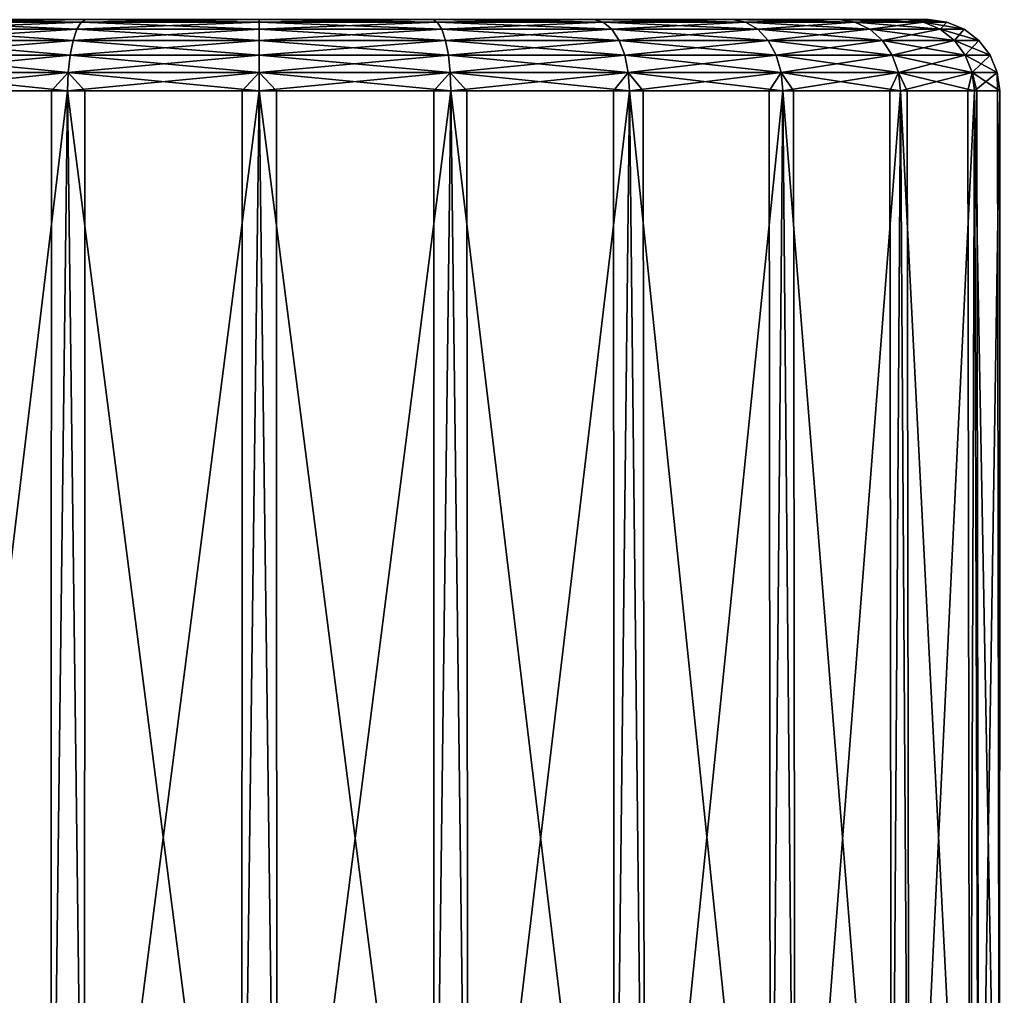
# Model space of a CAD drawing. Extents: x -0.108 to 0.161, y -0.182 to 0.027.
# Tile 155 of 256: x 0.079 to 0.092, y 0.013 to 0.027. Entities that reach past the tile are written whole.
import ezdxf

# ---------------------------------------------------------------- set-up
doc = ezdxf.new("R2010")
doc.units = 0
doc.layers.add('mesh', color=7, linetype='CONTINUOUS')

msp = doc.modelspace()

# ---------------------------------------------------------------- meshes
at = {"layer": 'mesh'}
mesh = msp.add_polyface(dxfattribs=at)
corners = [(0.074591, 0.026056, 0.008089), (0.074567, 0.025798, 0.008113), (0.074418, 0.025798, 0.00792), (0.075274, 0.026798, -0.005887), (0.07378, 0.026798, -0.003941), (0.073556, 0.026763, -0.00407), (0.072841, 0.026798, -0.001674), (0.072591, 0.026763, -0.001741), (0.072841, 0.026798, 0.003192), (0.07378, 0.026798, 0.005459), (0.073556, 0.026763, 0.005589), (0.075274, 0.026798, 0.007406), (0.075091, 0.026763, 0.007589), (0.07492, 0.026664, 0.00776), (0.076971, 0.026664, 0.009333), (0.072591, 0.026763, 0.003259), (0.073347, 0.026664, 0.005709), (0.074774, 0.026505, 0.007906), (0.076867, 0.026505, 0.009512), (0.073168, 0.026505, 0.005813), (0.074661, 0.026298, 0.008018), (0.076788, 0.026298, 0.00965), (0.07303, 0.026298, 0.005892), (0.076738, 0.026056, 0.009736), (0.072358, 0.026664, -0.001803), (0.072943, 0.026056, 0.005942), (0.072914, 0.025798, 0.005959), (0.075091, 0.026763, -0.006071), (0.073347, 0.026664, -0.004191), (0.07492, 0.026664, -0.006241), (0.073168, 0.026505, -0.004294), (0.072158, 0.026505, -0.001857), (0.074774, 0.026505, -0.006387), (0.07303, 0.026298, -0.004374), (0.074661, 0.026298, -0.0065), (0.072943, 0.026056, -0.004424), (0.074591, 0.026056, -0.006571), (0.074567, 0.025798, -0.006595), (0.073062, 0.025798, -0.004634), (0.07476, 0.025798, -0.006743), (0.076721, 0.025798, -0.008247), (0.081921, 0.026798, 0.000759), (0.072521, 0.026798, 0.000759)]
mesh.append_faces([[corners[k] for k in face] for face in [(0, 1, 2, 2), (3, 4, 5, 5), (4, 6, 7, 7), (8, 9, 10, 10), (9, 11, 12, 12), (12, 10, 9, 9), (12, 13, 10, 10), (14, 13, 12, 12), (10, 15, 8, 8), (10, 16, 15, 15), (13, 16, 10, 10), (13, 17, 16, 16), (18, 17, 13, 13), (17, 19, 16, 16), (17, 20, 19, 19), (21, 20, 17, 17), (20, 22, 19, 19), (20, 0, 22, 22), (23, 0, 20, 20), (23, 1, 0, 0), (7, 5, 4, 4), (7, 24, 5, 5), (0, 25, 22, 22), (0, 26, 25, 25), (2, 26, 0, 0), (5, 27, 3, 3), (5, 28, 27, 27), (24, 28, 5, 5), (28, 29, 27, 27), (28, 30, 29, 29), (31, 30, 28, 28), (30, 32, 29, 29), (30, 33, 32, 32), (33, 34, 32, 32), (33, 35, 34, 34), (35, 36, 34, 34), (35, 37, 36, 36), (38, 37, 35, 35), (39, 40, 36, 36), (41, 9, 8, 8), (41, 42, 6, 6)]])
mesh = msp.add_polyface(dxfattribs=at)
corners = [(0.081921, 0.026798, -0.008641), (0.079488, 0.026798, -0.00832), (0.079421, 0.026763, -0.00857), (0.077221, 0.026798, -0.007381), (0.077091, 0.026763, -0.007605), (0.075274, 0.026798, -0.005887), (0.075091, 0.026763, -0.006071), (0.075274, 0.026798, 0.007406), (0.077221, 0.026798, 0.0089), (0.077091, 0.026763, 0.009124), (0.079488, 0.026798, 0.009839), (0.079421, 0.026763, 0.010089), (0.081921, 0.026798, 0.010159), (0.081921, 0.026763, 0.010418), (0.081921, 0.026664, 0.010659), (0.079358, 0.026664, 0.010322), (0.081921, 0.026505, 0.010866), (0.075091, 0.026763, 0.007589), (0.076971, 0.026664, 0.009333), (0.079305, 0.026505, 0.010522), (0.076867, 0.026505, 0.009512), (0.07492, 0.026664, 0.00776), (0.07492, 0.026664, -0.006241), (0.076971, 0.026664, -0.007814), (0.074774, 0.026505, -0.006387), (0.081921, 0.026763, -0.0089), (0.079358, 0.026664, -0.008803), (0.076867, 0.026505, -0.007994), (0.081921, 0.026664, -0.009141), (0.079305, 0.026505, -0.009003), (0.081921, 0.026505, -0.009348), (0.081921, 0.026798, 0.000759), (0.07378, 0.026798, 0.005459), (0.072841, 0.026798, -0.001674), (0.07378, 0.026798, -0.003941), (0.072841, 0.026798, 0.003192), (0.072521, 0.026798, 0.000759)]
mesh.append_faces([[corners[k] for k in face] for face in [(0, 1, 2, 2), (1, 3, 4, 4), (3, 5, 6, 6), (7, 8, 9, 9), (8, 10, 11, 11), (10, 12, 13, 13), (13, 11, 10, 10), (13, 14, 11, 11), (11, 9, 8, 8), (11, 15, 9, 9), (14, 15, 11, 11), (14, 16, 15, 15), (9, 17, 7, 7), (9, 18, 17, 17), (15, 18, 9, 9), (15, 19, 18, 18), (18, 20, 21, 21), (6, 4, 3, 3), (6, 22, 4, 4), (4, 2, 1, 1), (4, 23, 2, 2), (22, 23, 4, 4), (22, 24, 23, 23), (2, 25, 0, 0), (2, 26, 25, 25), (23, 26, 2, 2), (23, 27, 26, 26), (24, 27, 23, 23), (26, 28, 25, 25), (26, 29, 28, 28), (27, 29, 26, 26), (29, 30, 28, 28), (31, 10, 8, 8), (31, 12, 10, 10), (31, 7, 32, 32), (8, 7, 31, 31), (31, 33, 34, 34), (35, 36, 31, 31), (31, 3, 1, 1), (31, 5, 3, 3), (34, 5, 31, 31)]])
mesh = msp.add_polyface(dxfattribs=at)
corners = [(0.081921, 0.026056, 0.011125), (0.081921, 0.025798, 0.011159), (0.081679, 0.025798, 0.011127), (0.084603, 0.026056, 0.010772), (0.084612, 0.025798, 0.010805), (0.084371, 0.025798, 0.010837), (0.084603, 0.026056, -0.009253), (0.084612, 0.025798, -0.009286), (0.084837, 0.025798, -0.009193), (0.081921, 0.026056, -0.009607), (0.081921, 0.025798, -0.009641), (0.082162, 0.025798, -0.009609), (0.081921, 0.026798, 0.010159), (0.084353, 0.026798, 0.009839), (0.08442, 0.026763, 0.010089), (0.086621, 0.026798, -0.007381), (0.084353, 0.026798, -0.00832), (0.08442, 0.026763, -0.00857), (0.081921, 0.026798, -0.008641), (0.081921, 0.026763, -0.0089), (0.084578, 0.026298, -0.009157), (0.08675, 0.026763, 0.009124), (0.081921, 0.026763, 0.010418), (0.084483, 0.026664, 0.010322), (0.086871, 0.026664, 0.009333), (0.081921, 0.026664, 0.010659), (0.084536, 0.026505, 0.010522), (0.086974, 0.026505, 0.009512), (0.081921, 0.026505, 0.010866), (0.084578, 0.026298, 0.010676), (0.087054, 0.026298, 0.00965), (0.081921, 0.026298, 0.011025), (0.087103, 0.026056, 0.009736), (0.081921, 0.026664, -0.009141), (0.084483, 0.026664, -0.008803), (0.081921, 0.026505, -0.009348), (0.084536, 0.026505, -0.009003), (0.081921, 0.026298, -0.009507), (0.081921, 0.026798, 0.000759), (0.079488, 0.026798, -0.00832), (0.088567, 0.026798, -0.005887), (0.086621, 0.026798, 0.0089)]
mesh.append_faces([[corners[k] for k in face] for face in [(0, 1, 2, 2), (3, 4, 5, 5), (6, 7, 8, 8), (9, 10, 11, 11), (12, 13, 14, 14), (15, 16, 17, 17), (16, 18, 19, 19), (9, 6, 20, 20), (9, 7, 6, 6), (11, 7, 9, 9), (21, 14, 13, 13), (14, 22, 12, 12), (14, 23, 22, 22), (24, 23, 14, 14), (23, 25, 22, 22), (23, 26, 25, 25), (27, 26, 23, 23), (26, 28, 25, 25), (26, 29, 28, 28), (30, 29, 26, 26), (29, 31, 28, 28), (29, 3, 31, 31), (32, 3, 29, 29), (32, 4, 3, 3), (3, 0, 31, 31), (3, 1, 0, 0), (5, 1, 3, 3), (19, 17, 16, 16), (19, 33, 17, 17), (33, 34, 17, 17), (33, 35, 34, 34), (35, 36, 34, 34), (35, 37, 36, 36), (37, 20, 36, 36), (37, 9, 20, 20), (38, 16, 15, 15), (38, 18, 16, 16), (39, 18, 38, 38), (15, 40, 38, 38), (38, 41, 13, 13), (13, 12, 38, 38)]])
mesh = msp.add_polyface(dxfattribs=at)
corners = [(0.087103, 0.026056, 0.009736), (0.087121, 0.025798, 0.009766), (0.086895, 0.025798, 0.009859), (0.087103, 0.026056, -0.008218), (0.087121, 0.025798, -0.008247), (0.087314, 0.025798, -0.008099), (0.084353, 0.026798, 0.009839), (0.086621, 0.026798, 0.0089), (0.08675, 0.026763, 0.009124), (0.088567, 0.026798, 0.007406), (0.08875, 0.026763, 0.007589), (0.088567, 0.026798, -0.005887), (0.086621, 0.026798, -0.007381), (0.08675, 0.026763, -0.007605), (0.086974, 0.026505, -0.007994), (0.087054, 0.026298, -0.008131), (0.089067, 0.026505, -0.006387), (0.084578, 0.026298, -0.009157), (0.084603, 0.026056, -0.009253), (0.08918, 0.026298, -0.0065), (0.084837, 0.025798, -0.009193), (0.089274, 0.025798, -0.006595), (0.088921, 0.026664, 0.00776), (0.086871, 0.026664, 0.009333), (0.08442, 0.026763, 0.010089), (0.089067, 0.026505, 0.007906), (0.086974, 0.026505, 0.009512), (0.084483, 0.026664, 0.010322), (0.08918, 0.026298, 0.008018), (0.087054, 0.026298, 0.00965), (0.084536, 0.026505, 0.010522), (0.08925, 0.026056, 0.008089), (0.084578, 0.026298, 0.010676), (0.084612, 0.025798, 0.010805), (0.08442, 0.026763, -0.00857), (0.084483, 0.026664, -0.008803), (0.08875, 0.026763, -0.006071), (0.086871, 0.026664, -0.007814), (0.084536, 0.026505, -0.009003), (0.088921, 0.026664, -0.006241), (0.081921, 0.026798, 0.000759), (0.090061, 0.026798, -0.003941), (0.091, 0.026798, -0.001674), (0.091321, 0.026798, 0.000759), (0.090061, 0.026798, 0.005459)]
mesh.append_faces([[corners[k] for k in face] for face in [(0, 1, 2, 2), (3, 4, 5, 5), (6, 7, 8, 8), (7, 9, 10, 10), (11, 12, 13, 13), (14, 15, 16, 16), (17, 15, 14, 14), (17, 18, 15, 15), (15, 3, 19, 19), (18, 3, 15, 15), (18, 4, 3, 3), (20, 4, 18, 18), (5, 21, 3, 3), (10, 8, 7, 7), (10, 22, 8, 8), (8, 23, 24, 24), (22, 23, 8, 8), (22, 25, 23, 23), (23, 26, 27, 27), (25, 26, 23, 23), (25, 28, 26, 26), (26, 29, 30, 30), (28, 29, 26, 26), (28, 31, 29, 29), (29, 0, 32, 32), (31, 0, 29, 29), (31, 1, 0, 0), (2, 33, 0, 0), (34, 13, 12, 12), (34, 35, 13, 13), (13, 36, 11, 11), (13, 37, 36, 36), (35, 37, 13, 13), (35, 38, 37, 37), (37, 14, 39, 39), (38, 14, 37, 37), (38, 17, 14, 14), (40, 11, 41, 41), (42, 43, 40, 40), (40, 9, 7, 7), (44, 9, 40, 40)]])
mesh = msp.add_polyface(dxfattribs=at)
corners = [(0.08925, 0.026056, -0.006571), (0.089274, 0.025798, -0.006595), (0.089423, 0.025798, -0.006401), (0.088567, 0.026798, 0.007406), (0.090061, 0.026798, 0.005459), (0.090285, 0.026763, 0.005589), (0.091, 0.026798, -0.001674), (0.090061, 0.026798, -0.003941), (0.090285, 0.026763, -0.00407), (0.088567, 0.026798, -0.005887), (0.08875, 0.026763, -0.006071), (0.09125, 0.026763, -0.001741), (0.090494, 0.026664, -0.004191), (0.088921, 0.026664, -0.006241), (0.089067, 0.026505, -0.006387), (0.086974, 0.026505, -0.007994), (0.090674, 0.026505, -0.004294), (0.08918, 0.026298, -0.0065), (0.087054, 0.026298, -0.008131), (0.090811, 0.026298, -0.004374), (0.087103, 0.026056, -0.008218), (0.09125, 0.026763, 0.003259), (0.091483, 0.026664, 0.003322), (0.090898, 0.026056, -0.004424), (0.090927, 0.025798, -0.004441), (0.08875, 0.026763, 0.007589), (0.090494, 0.026664, 0.005709), (0.088921, 0.026664, 0.00776), (0.090674, 0.026505, 0.005813), (0.091683, 0.026505, 0.003375), (0.089067, 0.026505, 0.007906), (0.090811, 0.026298, 0.005892), (0.08918, 0.026298, 0.008018), (0.090898, 0.026056, 0.005942), (0.08925, 0.026056, 0.008089), (0.089274, 0.025798, 0.008113), (0.090779, 0.025798, 0.006153), (0.089081, 0.025798, 0.008262), (0.087121, 0.025798, 0.009766), (0.086871, 0.026664, -0.007814), (0.081921, 0.026798, 0.000759), (0.091, 0.026798, 0.003192), (0.091321, 0.026798, 0.000759)]
mesh.append_faces([[corners[k] for k in face] for face in [(0, 1, 2, 2), (3, 4, 5, 5), (6, 7, 8, 8), (7, 9, 10, 10), (8, 11, 6, 6), (8, 12, 11, 11), (13, 12, 8, 8), (13, 14, 12, 12), (15, 14, 13, 13), (14, 16, 12, 12), (14, 17, 16, 16), (18, 17, 14, 14), (17, 19, 16, 16), (17, 0, 19, 19), (20, 0, 17, 17), (20, 1, 0, 0), (21, 5, 4, 4), (21, 22, 5, 5), (0, 23, 19, 19), (0, 24, 23, 23), (2, 24, 0, 0), (5, 25, 3, 3), (5, 26, 25, 25), (22, 26, 5, 5), (26, 27, 25, 25), (26, 28, 27, 27), (29, 28, 26, 26), (28, 30, 27, 27), (28, 31, 30, 30), (31, 32, 30, 30), (31, 33, 32, 32), (33, 34, 32, 32), (33, 35, 34, 34), (36, 35, 33, 33), (37, 38, 34, 34), (10, 8, 7, 7), (10, 13, 8, 8), (39, 13, 10, 10), (40, 7, 6, 6), (40, 41, 4, 4), (40, 42, 41, 41)]])
mesh = msp.add_polyface(dxfattribs=at)
corners = [(0.090061, 0.026798, 0.005459), (0.091, 0.026798, 0.003192), (0.09125, 0.026763, 0.003259), (0.091321, 0.026798, 0.000759), (0.091579, 0.026763, 0.000759), (0.091, 0.026798, -0.001674), (0.09125, 0.026763, -0.001741), (0.091483, 0.026664, -0.001803), (0.090494, 0.026664, -0.004191), (0.090674, 0.026505, -0.004294), (0.091821, 0.026664, 0.000759), (0.091683, 0.026505, -0.001857), (0.090811, 0.026298, -0.004374), (0.091483, 0.026664, 0.003322), (0.092028, 0.026505, 0.000759), (0.091837, 0.026298, -0.001898), (0.090898, 0.026056, -0.004424), (0.091683, 0.026505, 0.003375), (0.090494, 0.026664, 0.005709), (0.092187, 0.026298, 0.000759), (0.091933, 0.026056, -0.001924), (0.091966, 0.025798, -0.001932), (0.09102, 0.025798, -0.004216), (0.091837, 0.026298, 0.003416), (0.090674, 0.026505, 0.005813), (0.092286, 0.026056, 0.000759), (0.092321, 0.025798, 0.000759), (0.091998, 0.025798, -0.001691), (0.090811, 0.026298, 0.005892), (0.091933, 0.026056, 0.003442), (0.091966, 0.025798, 0.003451), (0.092289, 0.025798, 0.001001), (0.090898, 0.026056, 0.005942), (0.090927, 0.025798, 0.005959), (0.091873, 0.025798, 0.003676)]
mesh.append_faces([[corners[k] for k in face] for face in [(0, 1, 2, 2), (1, 3, 4, 4), (3, 5, 6, 6), (6, 4, 3, 3), (6, 7, 4, 4), (8, 7, 6, 6), (8, 9, 7, 7), (4, 2, 1, 1), (4, 10, 2, 2), (7, 10, 4, 4), (7, 11, 10, 10), (9, 11, 7, 7), (9, 12, 11, 11), (10, 13, 2, 2), (10, 14, 13, 13), (11, 14, 10, 10), (11, 15, 14, 14), (12, 15, 11, 11), (12, 16, 15, 15), (13, 17, 18, 18), (14, 17, 13, 13), (14, 19, 17, 17), (15, 19, 14, 14), (15, 20, 19, 19), (16, 20, 15, 15), (16, 21, 20, 20), (22, 21, 16, 16), (17, 23, 24, 24), (19, 23, 17, 17), (19, 25, 23, 23), (20, 25, 19, 19), (20, 26, 25, 25), (27, 26, 20, 20), (23, 28, 24, 24), (23, 29, 28, 28), (25, 29, 23, 23), (25, 30, 29, 29), (31, 30, 25, 25), (29, 32, 28, 28), (29, 33, 32, 32), (34, 33, 29, 29)]])
mesh = msp.add_polyface(dxfattribs=at)
corners = [(0.079238, 0.026056, -0.009253), (0.079229, 0.025798, -0.009286), (0.07947, 0.025798, -0.009318), (0.076738, 0.026056, -0.008218), (0.076721, 0.025798, -0.008247), (0.076946, 0.025798, -0.008341), (0.076738, 0.026056, 0.009736), (0.076721, 0.025798, 0.009766), (0.076527, 0.025798, 0.009618), (0.079238, 0.026056, 0.010772), (0.079229, 0.025798, 0.010805), (0.079004, 0.025798, 0.010712), (0.081921, 0.026505, 0.010866), (0.079305, 0.026505, 0.010522), (0.079358, 0.026664, 0.010322), (0.081921, 0.026298, 0.011025), (0.076867, 0.026505, 0.009512), (0.076971, 0.026664, 0.009333), (0.079263, 0.026298, 0.010676), (0.081921, 0.026056, 0.011125), (0.076788, 0.026298, 0.00965), (0.074774, 0.026505, 0.007906), (0.081679, 0.025798, 0.011127), (0.074661, 0.026298, 0.008018), (0.074567, 0.025798, 0.008113), (0.074774, 0.026505, -0.006387), (0.074661, 0.026298, -0.0065), (0.076867, 0.026505, -0.007994), (0.076788, 0.026298, -0.008131), (0.079305, 0.026505, -0.009003), (0.074591, 0.026056, -0.006571), (0.079263, 0.026298, -0.009157), (0.081921, 0.026505, -0.009348), (0.081921, 0.026298, -0.009507), (0.081921, 0.026056, -0.009607), (0.081921, 0.025798, -0.009641), (0.078993, 0.006698, 0.010739), (0.076509, 0.006698, 0.009641)]
mesh.append_faces([[corners[k] for k in face] for face in [(0, 1, 2, 2), (3, 4, 5, 5), (6, 7, 8, 8), (9, 10, 11, 11), (12, 13, 14, 14), (12, 15, 13, 13), (13, 16, 17, 17), (13, 18, 16, 16), (15, 18, 13, 13), (15, 19, 18, 18), (16, 20, 21, 21), (18, 20, 16, 16), (18, 9, 20, 20), (19, 9, 18, 18), (19, 10, 9, 9), (22, 10, 19, 19), (20, 6, 23, 23), (9, 6, 20, 20), (9, 7, 6, 6), (11, 7, 9, 9), (8, 24, 6, 6), (25, 26, 27, 27), (27, 28, 29, 29), (26, 28, 27, 27), (26, 30, 28, 28), (29, 31, 32, 32), (28, 31, 29, 29), (28, 3, 31, 31), (30, 3, 28, 28), (30, 4, 3, 3), (31, 33, 32, 32), (31, 0, 33, 33), (3, 0, 31, 31), (3, 1, 0, 0), (5, 1, 3, 3), (0, 34, 33, 33), (0, 35, 34, 34), (2, 35, 0, 0), (36, 7, 11, 11), (37, 8, 7, 7), (37, 24, 8, 8)]])
mesh = msp.add_polyface(dxfattribs=at)
corners = [(0.103209, -0.001252, -0.009314), (0.10683, -0.001252, -0.001669), (0.104835, -0.001252, -0.00152), (0.105097, -0.001252, -0.009975), (0.099621, -0.001252, -0.016422), (0.101273, -0.001252, -0.017548), (0.094315, -0.001252, -0.022359), (0.09562, -0.001252, -0.023875), (0.087654, -0.001252, -0.02672), (0.088522, -0.001252, -0.028522), (0.08925, 0.026056, 0.008089), (0.089274, 0.025798, 0.008113), (0.089081, 0.025798, 0.008262), (0.090898, 0.026056, 0.005942), (0.090927, 0.025798, 0.005959), (0.090779, 0.025798, 0.006153), (0.091933, 0.026056, 0.003442), (0.091966, 0.025798, 0.003451), (0.091873, 0.025798, 0.003676), (0.092286, 0.026056, 0.000759), (0.092321, 0.025798, 0.000759), (0.092289, 0.025798, 0.001001), (0.091933, 0.026056, -0.001924), (0.091966, 0.025798, -0.001932), (0.091998, 0.025798, -0.001691), (0.090898, 0.026056, -0.004424), (0.090927, 0.025798, -0.004441), (0.09102, 0.025798, -0.004216), (0.089446, 0.006698, -0.006419), (0.089274, 0.025798, -0.006595), (0.087332, 0.006698, -0.008122), (0.089423, 0.025798, -0.006401), (0.091047, 0.006698, -0.004227), (0.092027, 0.006698, -0.001695), (0.092318, 0.006698, 0.001005), (0.0919, 0.006698, 0.003687), (0.090802, 0.006698, 0.00617), (0.089099, 0.006698, 0.008285), (0.087121, 0.025798, 0.009766), (0.08634, 0.006698, -0.005741), (0.086289, 0.006698, 0.007756), (0.08634, 0.006698, 0.007259)]
mesh.append_faces([[corners[k] for k in face] for face in [(0, 1, 2, 2), (0, 3, 1, 1), (4, 3, 0, 0), (4, 5, 3, 3), (6, 5, 4, 4), (6, 7, 5, 5), (8, 7, 6, 6), (8, 9, 7, 7), (10, 11, 12, 12), (13, 14, 15, 15), (16, 17, 18, 18), (19, 20, 21, 21), (22, 23, 24, 24), (25, 26, 27, 27), (28, 29, 30, 30), (28, 31, 29, 29), (28, 26, 31, 31), (32, 26, 28, 28), (32, 27, 26, 26), (32, 23, 27, 27), (33, 23, 32, 32), (33, 24, 23, 23), (33, 20, 24, 24), (34, 20, 33, 33), (34, 21, 20, 20), (34, 17, 21, 21), (35, 17, 34, 34), (35, 18, 17, 17), (35, 14, 18, 18), (36, 14, 35, 35), (36, 15, 14, 14), (36, 11, 15, 15), (37, 11, 36, 36), (37, 12, 11, 11), (37, 38, 12, 12), (39, 32, 28, 28), (33, 32, 39, 39), (34, 39, 35, 35), (34, 33, 39, 39), (36, 40, 37, 37), (35, 41, 36, 36)]])
mesh = msp.add_polyface(dxfattribs=at)
corners = [(0.076934, 0.006698, -0.008368), (0.076721, 0.025798, -0.008247), (0.074742, 0.006698, -0.006766), (0.076946, 0.025798, -0.008341), (0.079229, 0.025798, -0.009286), (0.079467, 0.006698, -0.009347), (0.07947, 0.025798, -0.009318), (0.081921, 0.025798, -0.009641), (0.082166, 0.006698, -0.009638), (0.082162, 0.025798, -0.009609), (0.084612, 0.025798, -0.009286), (0.084849, 0.006698, -0.00922), (0.084837, 0.025798, -0.009193), (0.087121, 0.025798, -0.008247), (0.087332, 0.006698, -0.008122), (0.087314, 0.025798, -0.008099), (0.089274, 0.025798, -0.006595), (0.086907, 0.006698, 0.009886), (0.087121, 0.025798, 0.009766), (0.089099, 0.006698, 0.008285), (0.086895, 0.025798, 0.009859), (0.084612, 0.025798, 0.010805), (0.084374, 0.006698, 0.010866), (0.084371, 0.025798, 0.010837), (0.081921, 0.025798, 0.011159), (0.081675, 0.006698, 0.011156), (0.081679, 0.025798, 0.011127), (0.079229, 0.025798, 0.010805), (0.078993, 0.006698, 0.010739), (0.079004, 0.025798, 0.010712), (0.076509, 0.006698, 0.009641), (0.076721, 0.025798, 0.009766), (0.078564, 0.006698, -0.007939), (0.079465, 0.006698, -0.008037), (0.08634, 0.006698, -0.005741), (0.089446, 0.006698, -0.006419), (0.086298, 0.006698, -0.006192), (0.086289, 0.006698, 0.007756), (0.086158, 0.006698, 0.008189), (0.090802, 0.006698, 0.00617), (0.08634, 0.006698, 0.007259), (0.0919, 0.006698, 0.003687), (0.078106, 0.006698, -0.007889), (0.080263, 0.006698, 0.009622), (0.07971, 0.006698, 0.009595), (0.081746, 0.006698, 0.009696), (0.080222, 0.006698, -0.008119), (0.083656, 0.006698, -0.008117), (0.081902, 0.006698, -0.008178), (0.079532, 0.006698, 0.009575), (0.08577, 0.006698, 0.008742), (0.085114, 0.006698, 0.009204), (0.085326, 0.006698, 0.009092), (0.085979, 0.006698, -0.006985), (0.085898, 0.006698, -0.007087), (0.085734, 0.006698, -0.007233), (0.084408, 0.006698, -0.007957), (0.083917, 0.006698, -0.008088), (0.084763, 0.006698, -0.007862), (0.085116, 0.006698, -0.007671)]
mesh.append_faces([[corners[k] for k in face] for face in [(0, 1, 2, 2), (0, 3, 1, 1), (0, 4, 3, 3), (5, 4, 0, 0), (5, 6, 4, 4), (5, 7, 6, 6), (8, 7, 5, 5), (8, 9, 7, 7), (8, 10, 9, 9), (11, 10, 8, 8), (11, 12, 10, 10), (11, 13, 12, 12), (14, 13, 11, 11), (14, 15, 13, 13), (14, 16, 15, 15), (17, 18, 19, 19), (17, 20, 18, 18), (17, 21, 20, 20), (22, 21, 17, 17), (22, 23, 21, 21), (22, 24, 23, 23), (25, 24, 22, 22), (25, 26, 24, 24), (25, 27, 26, 26), (28, 27, 25, 25), (28, 29, 27, 27), (30, 31, 28, 28), (32, 33, 5, 5), (34, 35, 36, 36), (19, 37, 38, 38), (39, 40, 37, 37), (41, 34, 40, 40), (5, 42, 32, 32), (25, 43, 44, 44), (45, 43, 25, 25), (46, 47, 48, 48), (49, 44, 43, 43), (50, 51, 52, 52), (53, 54, 55, 55), (47, 56, 57, 57), (58, 56, 59, 59)]])

doc.saveas('drawing.dxf')
